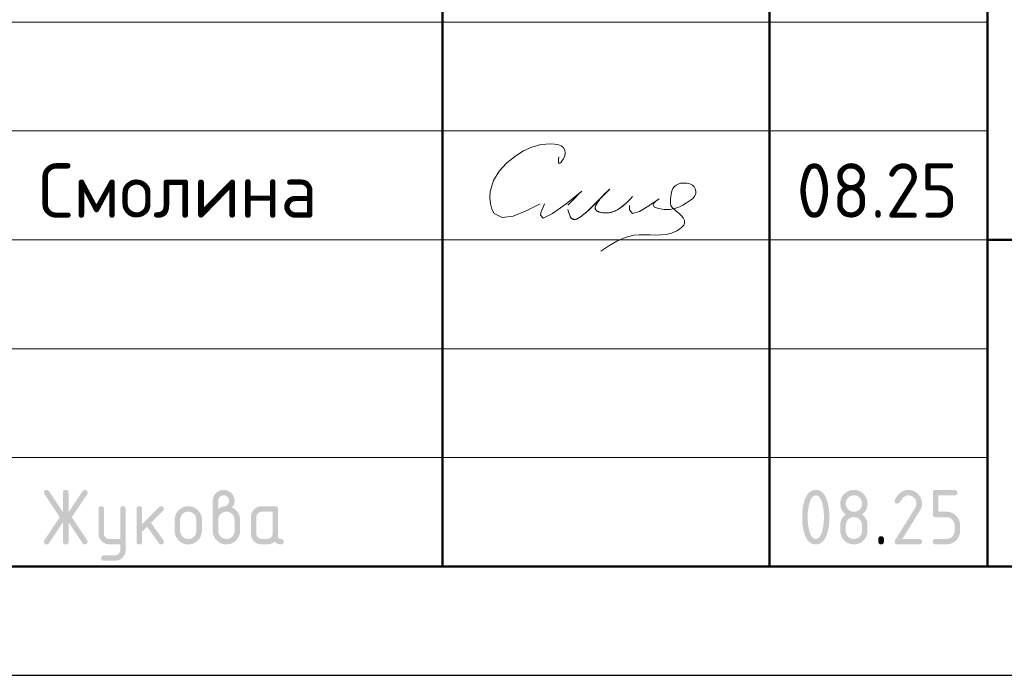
# Model space of a CAD drawing. Header units: millimetres. Extents: x 0 to 21000, y 0 to 14850.
# Tile 3 of 7: x 12530 to 14789, y 0 to 1505. Entities that reach past the tile are written whole.
import ezdxf

# ---------------------------------------------------------------- set-up
doc = ezdxf.new("R2010")
doc.units = ezdxf.units.MM
doc.layers.add('Standard', color=7, linetype='Continuous', lineweight=25)
doc.styles.add('ISOCPEUR', font='txt')

msp = doc.modelspace()

# ---------------------------------------------------------------- hatches: boundary and pattern name
at = {"layer": 'Standard', "linetype": 'Continuous', "lineweight": 25, "transparency": 33554687}
for points in [[(12629.3, 351.8), (12597, 303.4), (12596.5, 302.7), (12596, 302.2), (12595.4, 301.7), (12594.8, 301.3), (12594.1, 301), (12593.3, 300.8), (12592.6, 300.6), (12591.7, 300.6), (12590.9, 300.6), (12590.2, 300.7), (12589.6, 300.8), (12589, 301.1), (12588.4, 301.3), (12587.9, 301.6), (12587.5, 301.9), (12587.1, 302.3), (12586.7, 302.7), (12586.4, 303.2), (12586.1, 303.7), (12585.9, 304.3), (12585.7, 304.9), (12585.6, 305.6), (12585.5, 306.4), (12585.5, 307.2), (12585.5, 308), (12585.8, 308.8), (12586.1, 309.6), (12586.6, 310.4), (12621.7, 363.1), (12586.6, 415.8), (12586.1, 416.6), (12585.8, 417.4), (12585.5, 418.3), (12585.5, 419.1), (12585.5, 419.9), (12585.6, 420.6), (12585.7, 421.4), (12585.9, 422), (12586.1, 422.6), (12586.4, 423.1), (12586.7, 423.6), (12587.1, 424), (12587.5, 424.4), (12588, 424.7), (12588.5, 425), (12589, 425.2), (12589.6, 425.4), (12590.3, 425.5), (12591, 425.6), (12591.8, 425.6), (12592.6, 425.6), (12593.3, 425.5), (12594.1, 425.3), (12594.7, 424.9), (12595.4, 424.6), (12596, 424), (12596.5, 423.5), (12597, 422.8), (12629.3, 374.5), (12629.3, 419.4), (12629.3, 420.2), (12629.4, 420.9), (12629.5, 421.5), (12629.7, 422.1), (12629.9, 422.7), (12630.2, 423.2), (12630.4, 423.7), (12630.8, 424.1), (12631.2, 424.5), (12631.7, 424.8), (12632.2, 425.1), (12632.8, 425.3), (12633.4, 425.4), (12634.1, 425.5), (12634.7, 425.6), (12635.5, 425.6), (12636.3, 425.6), (12637, 425.5), (12637.7, 425.4), (12638.3, 425.3), (12638.9, 425.1), (12639.3, 424.8), (12639.8, 424.5), (12640.2, 424.1), (12640.6, 423.7), (12640.9, 423.2), (12641.2, 422.7), (12641.4, 422.1), (12641.6, 421.5), (12641.7, 420.9), (12641.8, 420.2), (12641.8, 419.4), (12641.8, 374.5), (12674.1, 422.8), (12674.5, 423.5), (12675.1, 424), (12675.7, 424.6), (12676.3, 424.9), (12677, 425.3), (12677.8, 425.5), (12678.5, 425.6), (12679.4, 425.6), (12680, 425.6), (12680.6, 425.5), (12681.2, 425.4), (12681.7, 425.2), (12682.3, 424.9), (12682.8, 424.6), (12683.3, 424.2), (12683.7, 423.7), (12684.2, 423.3), (12684.5, 422.8), (12684.9, 422.3), (12685.1, 421.7), (12685.3, 421.1), (12685.4, 420.5), (12685.5, 419.9), (12685.5, 419.3), (12685.5, 418.4), (12685.3, 417.5), (12685, 416.6), (12684.5, 415.8), (12649.4, 363.1), (12684.5, 310.4), (12685, 309.6), (12685.3, 308.7), (12685.5, 307.9), (12685.5, 307), (12685.5, 306.3), (12685.4, 305.7), (12685.3, 305.2), (12685.1, 304.6), (12684.9, 304), (12684.5, 303.5), (12684.2, 303), (12683.8, 302.5), (12683.3, 302.1), (12682.8, 301.7), (12682.4, 301.4), (12681.8, 301.1), (12681.3, 300.9), (12680.7, 300.8), (12680.1, 300.6), (12679.5, 300.6), (12678.6, 300.6), (12677.8, 300.8), (12677, 301), (12676.3, 301.3), (12675.6, 301.7), (12675.1, 302.2), (12674.5, 302.7), (12674.1, 303.4), (12641.8, 351.8), (12641.8, 306.9), (12641.8, 306.1), (12641.7, 305.4), (12641.6, 304.7), (12641.4, 304.2), (12641.2, 303.6), (12640.9, 303.1), (12640.6, 302.6), (12640.2, 302.2), (12639.8, 301.8), (12639.3, 301.5), (12638.9, 301.2), (12638.3, 301), (12637.7, 300.8), (12637, 300.7), (12636.3, 300.6), (12635.5, 300.6), (12634.7, 300.6), (12634.1, 300.7), (12633.4, 300.8), (12632.8, 301), (12632.2, 301.2), (12631.7, 301.5), (12631.2, 301.8), (12630.8, 302.2), (12630.4, 302.6), (12630.2, 303.1), (12629.9, 303.6), (12629.7, 304.2), (12629.5, 304.7), (12629.4, 305.4), (12629.3, 306.1), (12629.3, 306.9)], [(14568.6, 425.6), (14570.2, 425.6), (14571.8, 425.5), (14573.3, 425.4), (14574.8, 425.1), (14576.3, 424.8), (14577.8, 424.4), (14579.2, 423.9), (14580.6, 423.4), (14582, 422.8), (14583.3, 422.1), (14584.6, 421.4), (14585.9, 420.5), (14587.1, 419.6), (14588.3, 418.6), (14589.5, 417.6), (14590.7, 416.5), (14591.8, 415.4), (14592.8, 414.2), (14593.8, 413), (14594.7, 411.7), (14595.5, 410.4), (14596.3, 409.1), (14597, 407.8), (14597.5, 406.4), (14598.1, 405), (14598.5, 403.6), (14599, 402.1), (14599.2, 400.6), (14599.5, 399.1), (14599.7, 397.6), (14599.8, 396), (14599.8, 394.4), (14599.8, 392.2), (14599.5, 389.9), (14599.1, 387.7), (14598.4, 385.5), (14597.7, 383.2), (14596.6, 380.9), (14595.6, 378.7), (14594.1, 376.4), (14554.8, 313.2), (14593.6, 313.2), (14594.4, 313.2), (14595, 313.1), (14595.7, 313), (14596.3, 312.8), (14596.9, 312.6), (14597.4, 312.3), (14597.9, 312), (14598.3, 311.6), (14598.7, 311.2), (14598.9, 310.7), (14599.2, 310.2), (14599.4, 309.6), (14599.6, 309.1), (14599.7, 308.4), (14599.8, 307.7), (14599.8, 306.9), (14599.8, 306.1), (14599.7, 305.4), (14599.6, 304.8), (14599.4, 304.2), (14599.2, 303.6), (14598.9, 303.1), (14598.7, 302.6), (14598.3, 302.2), (14597.9, 301.8), (14597.4, 301.5), (14596.9, 301.2), (14596.3, 301), (14595.7, 300.8), (14595, 300.7), (14594.4, 300.6), (14593.6, 300.6), (14543.6, 300.6), (14542.8, 300.6), (14542.1, 300.7), (14541.4, 300.8), (14540.9, 301), (14540.3, 301.2), (14539.8, 301.5), (14539.3, 301.8), (14538.9, 302.2), (14538.5, 302.6), (14538.2, 303.1), (14537.9, 303.6), (14537.7, 304.2), (14537.5, 304.7), (14537.4, 305.4), (14537.3, 306.1), (14537.3, 306.9), (14537.3, 307.8), (14537.6, 308.7), (14537.9, 309.6), (14538.4, 310.5), (14584.2, 384.1), (14585, 385.3), (14585.6, 386.6), (14586.2, 387.9), (14586.5, 389.1), (14586.9, 390.4), (14587.1, 391.7), (14587.3, 393), (14587.3, 394.4), (14587.3, 396.3), (14587, 398.1), (14586.6, 399.9), (14585.9, 401.6), (14585.3, 403.2), (14584.2, 404.7), (14583.2, 406.3), (14581.8, 407.6), (14580.5, 409), (14578.9, 410), (14577.4, 411.1), (14575.8, 411.7), (14574.1, 412.4), (14572.3, 412.8), (14570.5, 413.1), (14568.6, 413.1), (14567.3, 413.1), (14566, 412.9), (14564.7, 412.6), (14563.4, 412.1), (14562.1, 411.6), (14560.9, 410.9), (14559.6, 410.2), (14558.4, 409.2), (14557.2, 408.2), (14556, 407), (14554.8, 405.8), (14553.6, 404.3), (14552.4, 402.8), (14551.3, 401.1), (14550.1, 399.4), (14549, 397.4), (14548.6, 396.6), (14548, 396.1), (14547.5, 395.5), (14546.8, 395.1), (14546.1, 394.8), (14545.3, 394.6), (14544.5, 394.4), (14543.6, 394.4), (14542.8, 394.4), (14542.1, 394.5), (14541.4, 394.6), (14540.9, 394.8), (14540.3, 395), (14539.8, 395.3), (14539.3, 395.5), (14538.9, 395.9), (14538.5, 396.3), (14538.2, 396.8), (14537.9, 397.3), (14537.7, 397.9), (14537.5, 398.5), (14537.4, 399.2), (14537.3, 399.8), (14537.3, 400.6), (14537.3, 401.3), (14537.5, 402), (14537.6, 402.6), (14537.9, 403.2), (14539.4, 406), (14540.9, 408.4), (14542.5, 410.9), (14544.2, 413), (14545.9, 415.1), (14547.7, 416.9), (14549.5, 418.6), (14551.4, 420), (14553.3, 421.4), (14555.3, 422.5), (14557.4, 423.5), (14559.5, 424.2), (14561.7, 424.9), (14563.9, 425.3), (14566.2, 425.6)], [(14624.8, 369.4), (14624.8, 419.4), (14624.8, 420.2), (14624.9, 420.9), (14625, 421.5), (14625.2, 422.1), (14625.4, 422.7), (14625.7, 423.2), (14626, 423.7), (14626.4, 424.1), (14626.7, 424.5), (14627.2, 424.8), (14627.7, 425.1), (14628.3, 425.3), (14628.9, 425.4), (14629.6, 425.5), (14630.3, 425.6), (14631, 425.6), (14674.7, 425.6), (14675.4, 425.6), (14676.1, 425.5), (14676.8, 425.4), (14677.4, 425.3), (14678, 425.1), (14678.5, 424.8), (14679, 424.5), (14679.3, 424.1), (14679.7, 423.7), (14680, 423.2), (14680.3, 422.7), (14680.5, 422.1), (14680.7, 421.5), (14680.8, 420.8), (14680.9, 420.2), (14680.9, 419.4), (14680.9, 418.6), (14680.8, 417.9), (14680.7, 417.2), (14680.5, 416.6), (14680.3, 416.1), (14680, 415.6), (14679.7, 415.1), (14679.3, 414.7), (14679, 414.3), (14678.5, 414), (14678, 413.7), (14677.4, 413.5), (14676.8, 413.3), (14676.1, 413.2), (14675.4, 413.1), (14674.7, 413.1), (14637.3, 413.1), (14637.3, 375.7), (14656, 375.7), (14657.6, 375.7), (14659.2, 375.5), (14660.8, 375.4), (14662.2, 375.1), (14663.7, 374.8), (14665.2, 374.4), (14666.6, 373.9), (14668, 373.4), (14669.4, 372.8), (14670.7, 372.1), (14672, 371.4), (14673.3, 370.5), (14674.5, 369.6), (14675.7, 368.6), (14676.9, 367.6), (14678.1, 366.5), (14679.2, 365.3), (14680.2, 364.1), (14681.2, 362.9), (14682.1, 361.7), (14682.9, 360.4), (14683.6, 359.1), (14684.3, 357.7), (14684.9, 356.4), (14685.5, 355), (14685.9, 353.5), (14686.3, 352.1), (14686.6, 350.6), (14686.9, 349.1), (14687, 347.6), (14687.2, 346), (14687.2, 344.4), (14687.2, 331.9), (14687.2, 330.3), (14687, 328.7), (14686.9, 327.2), (14686.6, 325.7), (14686.3, 324.1), (14685.9, 322.7), (14685.5, 321.3), (14684.9, 319.9), (14684.3, 318.5), (14683.6, 317.2), (14682.9, 315.9), (14682, 314.6), (14681.2, 313.3), (14680.2, 312.1), (14679.2, 310.9), (14678, 309.8), (14676.9, 308.6), (14675.7, 307.6), (14674.5, 306.6), (14673.2, 305.8), (14671.9, 304.9), (14670.6, 304.2), (14669.3, 303.5), (14667.9, 302.9), (14666.5, 302.4), (14665.1, 301.9), (14663.7, 301.5), (14662.2, 301.2), (14660.7, 300.9), (14659.1, 300.8), (14657.6, 300.6), (14656, 300.6), (14631, 300.6), (14630.3, 300.6), (14629.6, 300.7), (14628.9, 300.8), (14628.3, 301), (14627.7, 301.2), (14627.2, 301.5), (14626.7, 301.8), (14626.4, 302.2), (14626, 302.6), (14625.7, 303.1), (14625.4, 303.6), (14625.2, 304.2), (14625, 304.8), (14624.9, 305.4), (14624.8, 306.1), (14624.8, 306.9), (14624.8, 307.7), (14624.9, 308.4), (14625, 309.1), (14625.2, 309.6), (14625.4, 310.2), (14625.7, 310.7), (14626, 311.2), (14626.4, 311.6), (14626.7, 312), (14627.2, 312.3), (14627.7, 312.6), (14628.3, 312.8), (14628.9, 313), (14629.6, 313.1), (14630.3, 313.2), (14631, 313.2), (14656, 313.2), (14657.9, 313.2), (14659.7, 313.5), (14661.5, 313.8), (14663.2, 314.5), (14664.9, 315.2), (14666.4, 316.2), (14667.9, 317.2), (14669.2, 318.6), (14670.6, 320), (14671.6, 321.5), (14672.6, 323), (14673.3, 324.7), (14674, 326.3), (14674.3, 328.1), (14674.7, 329.9), (14674.7, 331.9), (14674.7, 344.4), (14674.7, 346.3), (14674.3, 348.1), (14674, 349.9), (14673.3, 351.6), (14672.6, 353.3), (14671.6, 354.8), (14670.6, 356.3), (14669.2, 357.7), (14667.8, 359), (14666.3, 360.1), (14664.8, 361.1), (14663.1, 361.8), (14661.5, 362.5), (14659.7, 362.8), (14657.9, 363.1), (14656, 363.1), (14631, 363.1), (14630.3, 363.1), (14629.6, 363.2), (14628.9, 363.3), (14628.3, 363.5), (14627.7, 363.7), (14627.2, 364), (14626.7, 364.3), (14626.4, 364.7), (14626, 365.1), (14625.7, 365.6), (14625.4, 366.1), (14625.2, 366.7), (14625, 367.2), (14624.9, 367.9), (14624.8, 368.6)], [(12760.4, 288), (12760.4, 300.6), (12735.5, 300.6), (12734.2, 300.6), (12732.9, 300.8), (12731.7, 300.9), (12730.4, 301.1), (12729.2, 301.3), (12728.1, 301.7), (12726.9, 302), (12725.8, 302.5), (12724.7, 302.9), (12723.7, 303.5), (12722.6, 304.1), (12721.6, 304.7), (12720.6, 305.4), (12719.6, 306.2), (12718.7, 307), (12717.8, 307.9), (12716.9, 308.8), (12716.1, 309.8), (12715.3, 310.8), (12714.6, 311.8), (12713.9, 312.8), (12713.4, 313.8), (12712.8, 314.9), (12712.4, 316), (12711.9, 317.1), (12711.6, 318.3), (12711.2, 319.4), (12711, 320.6), (12710.8, 321.8), (12710.7, 323.1), (12710.6, 324.3), (12710.6, 325.6), (12710.6, 381.8), (12710.6, 382.6), (12710.7, 383.3), (12710.7, 384), (12710.9, 384.6), (12711.1, 385.1), (12711.4, 385.6), (12711.7, 386.1), (12712.1, 386.5), (12712.5, 386.9), (12713, 387.2), (12713.5, 387.5), (12714.1, 387.7), (12714.7, 387.9), (12715.3, 388), (12716, 388.1), (12716.8, 388.1), (12717.6, 388.1), (12718.3, 388), (12719, 387.9), (12719.6, 387.7), (12720.1, 387.5), (12720.6, 387.2), (12721.1, 386.9), (12721.5, 386.5), (12721.9, 386.1), (12722.2, 385.6), (12722.5, 385.2), (12722.7, 384.6), (12722.9, 384), (12723, 383.3), (12723.1, 382.6), (12723.1, 381.8), (12723.1, 325.7), (12723.1, 324.4), (12723.3, 323.2), (12723.5, 322), (12724, 320.9), (12724.5, 319.8), (12725.1, 318.8), (12725.8, 317.8), (12726.8, 316.9), (12727.7, 315.9), (12728.7, 315.2), (12729.7, 314.5), (12730.8, 314.1), (12731.9, 313.6), (12733.1, 313.4), (12734.2, 313.2), (12735.5, 313.2), (12760.4, 313.2), (12760.4, 381.8), (12760.4, 382.6), (12760.5, 383.3), (12760.6, 384), (12760.8, 384.6), (12761, 385.2), (12761.3, 385.6), (12761.6, 386.1), (12762, 386.5), (12762.4, 386.9), (12762.9, 387.2), (12763.4, 387.5), (12763.9, 387.7), (12764.5, 387.9), (12765.2, 388), (12765.9, 388.1), (12766.7, 388.1), (12767.5, 388.1), (12768.1, 388), (12768.8, 387.9), (12769.4, 387.7), (12770, 387.5), (12770.5, 387.2), (12771, 386.9), (12771.4, 386.5), (12771.8, 386.1), (12772.1, 385.6), (12772.4, 385.1), (12772.5, 384.6), (12772.7, 384), (12772.8, 383.3), (12772.9, 382.6), (12772.9, 381.8), (12772.9, 288.2), (12772.9, 286.9), (12772.8, 285.6), (12772.7, 284.4), (12772.5, 283.2), (12772.3, 282), (12771.9, 280.8), (12771.6, 279.6), (12771.2, 278.5), (12770.7, 277.4), (12770.2, 276.4), (12769.6, 275.3), (12768.9, 274.3), (12768.3, 273.3), (12767.5, 272.3), (12766.7, 271.4), (12765.8, 270.5), (12764.9, 269.6), (12764, 268.8), (12763, 268), (12762, 267.3), (12761, 266.6), (12760, 266), (12759, 265.5), (12757.9, 265), (12756.8, 264.6), (12755.6, 264.2), (12754.5, 263.9), (12753.3, 263.6), (12752.1, 263.4), (12750.8, 263.3), (12749.6, 263.2), (12748.3, 263.2), (12723.1, 263.2), (12722.3, 263.2), (12721.6, 263.3), (12720.9, 263.4), (12720.3, 263.6), (12719.8, 263.8), (12719.3, 264.1), (12718.8, 264.4), (12718.4, 264.8), (12718, 265.1), (12717.7, 265.6), (12717.4, 266.1), (12717.2, 266.7), (12717, 267.3), (12716.9, 268), (12716.8, 268.7), (12716.8, 269.5), (12716.8, 270.1), (12716.9, 270.7), (12717.1, 271.2), (12717.3, 271.8), (12717.5, 272.3), (12717.9, 272.8), (12718.2, 273.3), (12718.7, 273.8), (12719.2, 274.3), (12719.7, 274.6), (12720.2, 275), (12720.8, 275.2), (12721.3, 275.5), (12721.9, 275.6), (12722.5, 275.7), (12723.1, 275.7), (12748, 275.7), (12749.3, 275.7), (12750.5, 275.9), (12751.7, 276.1), (12752.8, 276.6), (12753.9, 277), (12754.9, 277.7), (12755.9, 278.3), (12756.8, 279.2), (12757.7, 280.1), (12758.4, 281.1), (12759.1, 282), (12759.5, 283.2), (12760, 284.2), (12760.2, 285.5), (12760.4, 286.7)], [(12810.5, 347), (12849.8, 386.3), (12850.2, 386.7), (12850.7, 387.1), (12851.2, 387.4), (12851.8, 387.6), (12852.4, 387.9), (12853, 388), (12853.6, 388.1), (12854.2, 388.1), (12855, 388.1), (12855.7, 388), (12856.4, 387.9), (12857, 387.7), (12857.6, 387.5), (12858.1, 387.2), (12858.5, 386.9), (12858.9, 386.5), (12859.3, 386.1), (12859.6, 385.6), (12859.9, 385.1), (12860.1, 384.6), (12860.3, 384), (12860.4, 383.3), (12860.5, 382.6), (12860.5, 381.8), (12860.5, 381.2), (12860.4, 380.6), (12860.3, 380.1), (12860, 379.5), (12859.8, 379), (12859.4, 378.5), (12859.1, 378), (12858.6, 377.5), (12831.1, 350), (12859.3, 310.5), (12859.9, 309.6), (12860.2, 308.7), (12860.5, 307.8), (12860.5, 306.8), (12860.5, 306), (12860.4, 305.4), (12860.3, 304.7), (12860.1, 304.1), (12859.9, 303.5), (12859.6, 303), (12859.3, 302.6), (12858.9, 302.2), (12858.5, 301.8), (12858.1, 301.5), (12857.6, 301.2), (12857, 301), (12856.4, 300.8), (12855.7, 300.7), (12855, 300.6), (12854.2, 300.6), (12853.4, 300.6), (12852.7, 300.8), (12851.9, 301), (12851.3, 301.3), (12850.6, 301.6), (12850.1, 302.1), (12849.5, 302.6), (12849, 303.3), (12822.2, 341.1), (12810.5, 329.4), (12810.5, 306.9), (12810.5, 306.1), (12810.4, 305.4), (12810.3, 304.7), (12810.1, 304.2), (12809.9, 303.6), (12809.6, 303.1), (12809.3, 302.6), (12808.9, 302.2), (12808.6, 301.8), (12808.1, 301.5), (12807.6, 301.2), (12807, 301), (12806.4, 300.8), (12805.7, 300.7), (12805, 300.6), (12804.2, 300.6), (12803.5, 300.6), (12802.8, 300.7), (12802.1, 300.8), (12801.5, 301), (12800.9, 301.2), (12800.4, 301.5), (12799.9, 301.8), (12799.5, 302.2), (12799.2, 302.6), (12798.9, 303.1), (12798.6, 303.6), (12798.4, 304.2), (12798.2, 304.7), (12798.1, 305.4), (12798, 306.1), (12798, 306.9), (12798, 381.8), (12798, 382.6), (12798.1, 383.3), (12798.2, 384), (12798.4, 384.6), (12798.6, 385.1), (12798.9, 385.6), (12799.2, 386.1), (12799.5, 386.5), (12799.9, 386.9), (12800.4, 387.2), (12800.9, 387.5), (12801.5, 387.7), (12802.1, 387.9), (12802.8, 388), (12803.5, 388.1), (12804.2, 388.1), (12805, 388.1), (12805.7, 388), (12806.4, 387.9), (12807, 387.7), (12807.6, 387.5), (12808.1, 387.2), (12808.6, 386.9), (12808.9, 386.5), (12809.3, 386.1), (12809.6, 385.6), (12809.9, 385.1), (12810.1, 384.6), (12810.3, 384), (12810.4, 383.3), (12810.5, 382.6), (12810.5, 381.8)], [(14499.9, 313.2), (14499.9, 313.9), (14500, 314.6), (14500.1, 315.3), (14500.3, 315.9), (14500.5, 316.5), (14500.8, 317), (14501.1, 317.5), (14501.5, 317.9), (14501.9, 318.3), (14502.4, 318.5), (14502.8, 318.8), (14503.4, 319), (14504, 319.2), (14504.7, 319.3), (14505.4, 319.4), (14506.2, 319.4), (14507, 319.4), (14507.6, 319.3), (14508.3, 319.2), (14508.9, 319), (14509.5, 318.8), (14510, 318.5), (14510.5, 318.3), (14510.9, 317.9), (14511.3, 317.5), (14511.6, 317), (14511.8, 316.5), (14512, 315.9), (14512.2, 315.3), (14512.3, 314.6), (14512.4, 313.9), (14512.4, 313.2), (14512.4, 306.9), (14512.4, 306.1), (14512.3, 305.4), (14512.2, 304.8), (14512, 304.2), (14511.8, 303.6), (14511.6, 303.1), (14511.3, 302.6), (14510.9, 302.2), (14510.5, 301.8), (14510, 301.5), (14509.5, 301.2), (14508.9, 301), (14508.3, 300.8), (14507.6, 300.7), (14507, 300.6), (14506.2, 300.6), (14505.4, 300.6), (14504.7, 300.7), (14504, 300.8), (14503.4, 301), (14502.8, 301.2), (14502.4, 301.5), (14501.9, 301.8), (14501.5, 302.2), (14501.1, 302.6), (14500.8, 303.1), (14500.5, 303.6), (14500.3, 304.2), (14500.1, 304.8), (14500, 305.4), (14499.9, 306.1), (14499.9, 306.9)]]:
    msp.add_hatch(color=7, dxfattribs=at).paths.add_polyline_path(points, flags=16)
h = msp.add_hatch(color=7, dxfattribs=at)
h.paths.add_polyline_path([(12985.4, 381.9), (12987.4, 383.4), (12989.3, 384.6), (12991.2, 385.8), (12993, 386.6), (12994.8, 387.3), (12996.6, 387.7), (12998.3, 388.1), (12999.9, 388.1), (13000.9, 388.1), (13001.9, 388.4), (13002.8, 388.7), (13003.7, 389.2), (13004.6, 389.7), (13005.5, 390.6), (13006.3, 391.4), (13007.1, 392.5), (13007.9, 393.5), (13008.6, 394.5), (13009.2, 395.5), (13009.6, 396.5), (13010, 397.6), (13010.2, 398.6), (13010.4, 399.6), (13010.4, 400.6), (13010.4, 401.9), (13010.1, 403.2), (13009.9, 404.4), (13009.5, 405.5), (13009, 406.6), (13008.3, 407.6), (13007.7, 408.6), (13006.8, 409.5), (13005.9, 410.4), (13004.9, 411.1), (13003.9, 411.8), (13002.7, 412.2), (13001.6, 412.7), (13000.4, 412.9), (12999.2, 413.1), (12997.9, 413.1), (12996.6, 413.1), (12995.4, 412.9), (12994.2, 412.7), (12993, 412.2), (12991.9, 411.7), (12990.9, 411.1), (12989.9, 410.4), (12989, 409.5), (12988.1, 408.6), (12987.4, 407.5), (12986.7, 406.5), (12986.3, 405.4), (12985.8, 404.3), (12985.6, 403.1), (12985.4, 401.9), (12985.4, 400.6)])
h.paths.add_polyline_path([(13016.5, 385.6), (13018.7, 384.7), (13020.6, 383.5), (13022.5, 382.4), (13024.2, 380.9), (13025.9, 379.5), (13027.4, 377.8), (13028.9, 376.1), (13030.2, 374.1), (13031.4, 372.2), (13032.4, 370.1), (13033.3, 368), (13034, 365.9), (13034.6, 363.7), (13034.9, 361.5), (13035.2, 359.2), (13035.2, 356.9), (13035.2, 331.9), (13035.2, 330.3), (13035.1, 328.7), (13034.9, 327.1), (13034.7, 325.6), (13034.4, 324.1), (13033.9, 322.7), (13033.5, 321.2), (13032.9, 319.8), (13032.4, 318.4), (13031.7, 317.1), (13031, 315.8), (13030.1, 314.5), (13029.2, 313.3), (13028.2, 312.1), (13027.2, 310.9), (13026.1, 309.7), (13025, 308.6), (13023.8, 307.6), (13022.6, 306.6), (13021.3, 305.8), (13020, 304.9), (13018.7, 304.2), (13017.4, 303.5), (13016, 302.9), (13014.6, 302.3), (13013.2, 301.9), (13011.8, 301.5), (13010.3, 301.2), (13008.8, 300.9), (13007.2, 300.8), (13005.7, 300.6), (13004, 300.6), (13002.4, 300.6), (13000.8, 300.8), (12999.3, 300.9), (12997.8, 301.2), (12996.3, 301.5), (12994.8, 301.9), (12993.4, 302.4), (12992, 302.9), (12990.6, 303.5), (12989.3, 304.2), (12988, 304.9), (12986.7, 305.8), (12985.4, 306.6), (12984.2, 307.6), (12983.1, 308.6), (12981.9, 309.8), (12980.8, 310.9), (12979.8, 312.1), (12978.8, 313.3), (12977.9, 314.6), (12977.1, 315.9), (12976.4, 317.2), (12975.7, 318.5), (12975.1, 319.9), (12974.5, 321.3), (12974.1, 322.7), (12973.7, 324.1), (12973.4, 325.6), (12973.1, 327.1), (12973, 328.7), (12972.8, 330.3), (12972.8, 331.9), (12972.8, 400.6), (12972.8, 402), (12973, 403.2), (12973.1, 404.5), (12973.3, 405.7), (12973.5, 406.9), (12973.9, 408.1), (12974.2, 409.2), (12974.7, 410.3), (12975.1, 411.4), (12975.7, 412.5), (12976.3, 413.6), (12976.9, 414.6), (12977.6, 415.6), (12978.4, 416.5), (12979.2, 417.5), (12980.1, 418.4), (12981, 419.3), (12982, 420.1), (12982.9, 420.9), (12983.9, 421.6), (12985, 422.3), (12986, 422.8), (12987.1, 423.4), (12988.2, 423.8), (12989.3, 424.3), (12990.4, 424.6), (12991.6, 425), (12992.8, 425.2), (12994, 425.4), (12995.2, 425.5), (12996.5, 425.6), (12997.8, 425.6), (12999.1, 425.6), (13000.3, 425.5), (13001.6, 425.4), (13002.8, 425.2), (13004, 425), (13005.2, 424.6), (13006.3, 424.3), (13007.4, 423.8), (13008.6, 423.4), (13009.6, 422.8), (13010.7, 422.2), (13011.7, 421.5), (13012.7, 420.9), (13013.6, 420.1), (13014.6, 419.3), (13015.5, 418.4), (13016.4, 417.4), (13017.2, 416.5), (13018, 415.5), (13018.6, 414.5), (13019.3, 413.5), (13019.9, 412.4), (13020.4, 411.4), (13020.9, 410.3), (13021.3, 409.2), (13021.7, 408), (13022, 406.9), (13022.3, 405.7), (13022.5, 404.5), (13022.6, 403.2), (13022.7, 401.9), (13022.7, 400.6), (13022.7, 398.3), (13022.3, 396.1), (13021.9, 394), (13021.2, 392.1), (13020.4, 390.3), (13019.2, 388.6), (13018.1, 387)], flags=16)
h.paths.add_polyline_path([(13022.7, 331.9), (13022.7, 356.9), (13022.7, 358.8), (13022.4, 360.6), (13022, 362.4), (13021.3, 364.1), (13020.7, 365.8), (13019.7, 367.3), (13018.6, 368.8), (13017.3, 370.2), (13015.9, 371.5), (13014.4, 372.6), (13012.9, 373.6), (13011.3, 374.3), (13009.6, 375), (13007.8, 375.3), (13006, 375.6), (13004, 375.6), (13002.1, 375.6), (13000.3, 375.3), (12998.5, 375), (12996.8, 374.3), (12995.2, 373.6), (12993.6, 372.6), (12992.1, 371.5), (12990.8, 370.2), (12989.4, 368.8), (12988.4, 367.3), (12987.4, 365.8), (12986.7, 364.1), (12986, 362.4), (12985.7, 360.6), (12985.4, 358.8), (12985.4, 356.9), (12985.4, 331.9), (12985.4, 329.9), (12985.7, 328.1), (12986, 326.3), (12986.7, 324.7), (12987.4, 323), (12988.4, 321.5), (12989.4, 320), (12990.8, 318.6), (12992.1, 317.2), (12993.6, 316.2), (12995.2, 315.2), (12996.8, 314.5), (12998.5, 313.8), (13000.3, 313.5), (13002.1, 313.2), (13004, 313.2), (13006, 313.2), (13007.8, 313.5), (13009.6, 313.9), (13011.3, 314.5), (13012.9, 315.2), (13014.4, 316.3), (13015.9, 317.3), (13017.3, 318.7), (13018.6, 320), (13019.7, 321.5), (13020.7, 323.1), (13021.3, 324.7), (13022, 326.4), (13022.4, 328.2), (13022.7, 330)])
h = msp.add_hatch(color=7, dxfattribs=at)
h.paths.add_polyline_path([(14374.9, 363.1), (14374.9, 367), (14374.7, 370.8), (14374.5, 374.6), (14374.1, 378.2), (14373.7, 381.9), (14373.1, 385.4), (14372.4, 389), (14371.6, 392.4), (14371, 395), (14370.3, 397.3), (14369.6, 399.5), (14368.8, 401.5), (14368, 403.4), (14367.1, 405), (14366.2, 406.6), (14365.3, 407.9), (14364.3, 409.2), (14363.3, 410.2), (14362.2, 411.2), (14361.1, 411.8), (14360, 412.5), (14358.8, 412.8), (14357.5, 413.1), (14356.2, 413.1), (14355, 413.1), (14353.8, 412.8), (14352.6, 412.5), (14351.4, 411.8), (14350.3, 411.2), (14349.3, 410.2), (14348.2, 409.2), (14347.3, 407.9), (14346.3, 406.6), (14345.5, 405), (14344.6, 403.4), (14343.8, 401.4), (14343, 399.5), (14342.3, 397.2), (14341.6, 394.9), (14341, 392.3), (14340.1, 388.8), (14339.5, 385.2), (14338.8, 381.6), (14338.4, 378), (14338, 374.4), (14337.8, 370.6), (14337.6, 366.9), (14337.6, 363.1), (14337.6, 359.3), (14337.8, 355.5), (14338, 351.8), (14338.4, 348.1), (14338.8, 344.5), (14339.4, 340.9), (14340, 337.3), (14340.9, 333.9), (14341.5, 331.3), (14342.2, 329), (14342.9, 326.8), (14343.7, 324.8), (14344.5, 322.9), (14345.4, 321.3), (14346.3, 319.6), (14347.2, 318.4), (14348.2, 317.1), (14349.2, 316.1), (14350.3, 315.1), (14351.4, 314.5), (14352.5, 313.8), (14353.7, 313.5), (14354.9, 313.2), (14356.2, 313.2), (14357.5, 313.2), (14358.8, 313.5), (14360, 313.8), (14361.1, 314.5), (14362.2, 315.1), (14363.3, 316.1), (14364.3, 317.1), (14365.3, 318.4), (14366.2, 319.6), (14367.1, 321.3), (14368, 322.9), (14368.8, 324.8), (14369.6, 326.8), (14370.3, 329), (14371, 331.3), (14371.6, 333.9), (14372.4, 337.3), (14373.1, 340.9), (14373.7, 344.5), (14374.1, 348.1), (14374.5, 351.8), (14374.7, 355.5), (14374.9, 359.3)])
h.paths.add_polyline_path([(14387.4, 363.1), (14387.4, 360.3), (14387.4, 357.7), (14387.3, 355), (14387.1, 352.3), (14386.9, 349.7), (14386.7, 347.2), (14386.4, 344.7), (14386.1, 342.3), (14385.7, 339.9), (14385.3, 337.6), (14384.9, 335.3), (14384.4, 333), (14383.8, 330.8), (14383.2, 328.7), (14382.6, 326.5), (14382, 324.5), (14381, 321.5), (14379.8, 318.9), (14378.6, 316.3), (14377.3, 314.1), (14376, 311.8), (14374.6, 310), (14373.1, 308.1), (14371.5, 306.6), (14369.9, 305.1), (14368.1, 304), (14366.4, 302.9), (14364.5, 302.1), (14362.6, 301.4), (14360.5, 301), (14358.5, 300.6), (14356.2, 300.6), (14354, 300.6), (14352, 301), (14349.9, 301.4), (14348, 302.1), (14346.1, 302.9), (14344.3, 304), (14342.6, 305.1), (14341, 306.6), (14339.4, 308.1), (14337.9, 309.9), (14336.5, 311.8), (14335.2, 314), (14333.9, 316.2), (14332.7, 318.8), (14331.5, 321.4), (14330.5, 324.4), (14329.8, 326.4), (14329.2, 328.6), (14328.6, 330.7), (14328.1, 332.9), (14327.6, 335.2), (14327.2, 337.5), (14326.8, 339.8), (14326.4, 342.2), (14326.1, 344.7), (14325.8, 347.2), (14325.6, 349.7), (14325.4, 352.3), (14325.2, 354.9), (14325.1, 357.6), (14325.1, 360.3), (14325.1, 363.1), (14325.1, 365.9), (14325.1, 368.7), (14325.2, 371.4), (14325.4, 374), (14325.6, 376.6), (14325.8, 379.1), (14326.1, 381.6), (14326.4, 384), (14326.8, 386.5), (14327.2, 388.8), (14327.6, 391.1), (14328.1, 393.3), (14328.6, 395.6), (14329.2, 397.7), (14329.8, 399.8), (14330.5, 401.9), (14331.5, 404.8), (14332.7, 407.4), (14333.9, 410), (14335.2, 412.3), (14336.5, 414.5), (14337.9, 416.4), (14339.4, 418.2), (14341, 419.7), (14342.6, 421.2), (14344.3, 422.3), (14346.1, 423.4), (14348, 424.2), (14349.9, 424.9), (14352, 425.3), (14354, 425.6), (14356.2, 425.6), (14358.5, 425.6), (14360.5, 425.3), (14362.6, 424.9), (14364.5, 424.1), (14366.4, 423.4), (14368.1, 422.3), (14369.9, 421.2), (14371.5, 419.7), (14373.1, 418.2), (14374.6, 416.3), (14376, 414.5), (14377.3, 412.2), (14378.6, 410), (14379.8, 407.4), (14381, 404.8), (14382, 401.8), (14382.6, 399.7), (14383.2, 397.6), (14383.8, 395.5), (14384.4, 393.3), (14384.9, 391), (14385.3, 388.7), (14385.7, 386.4), (14386.1, 384), (14386.4, 381.6), (14386.7, 379.1), (14386.9, 376.5), (14387.1, 373.9), (14387.3, 371.3), (14387.4, 368.6), (14387.4, 365.9)], flags=16)
h = msp.add_hatch(color=7, dxfattribs=at)
h.paths.add_polyline_path([(14443.7, 313.2), (14445.6, 313.2), (14447.4, 313.5), (14449.2, 313.8), (14450.9, 314.5), (14452.6, 315.2), (14454.1, 316.2), (14455.6, 317.2), (14456.9, 318.6), (14458.3, 320), (14459.3, 321.5), (14460.3, 323), (14461, 324.7), (14461.7, 326.3), (14462, 328.1), (14462.3, 329.9), (14462.3, 331.9), (14462.3, 344.4), (14462.3, 346.4), (14462, 348.1), (14461.7, 349.9), (14461, 351.6), (14460.3, 353.3), (14459.3, 354.8), (14458.2, 356.3), (14456.9, 357.7), (14455.5, 359), (14454, 360.1), (14452.5, 361.1), (14450.8, 361.8), (14449.2, 362.5), (14447.4, 362.8), (14445.6, 363.2), (14443.7, 363.2), (14441.7, 363.2), (14439.9, 362.8), (14438.1, 362.5), (14436.5, 361.8), (14434.8, 361.1), (14433.3, 360.1), (14431.8, 359.1), (14430.4, 357.7), (14429.1, 356.3), (14428.1, 354.8), (14427, 353.3), (14426.4, 351.7), (14425.7, 350), (14425.3, 348.2), (14425, 346.4), (14425, 344.4), (14425, 331.9), (14425, 329.9), (14425.3, 328.1), (14425.7, 326.3), (14426.4, 324.7), (14427, 323), (14428.1, 321.5), (14429.1, 320), (14430.4, 318.6), (14431.8, 317.2), (14433.3, 316.2), (14434.8, 315.2), (14436.5, 314.5), (14438.1, 313.8), (14439.9, 313.5), (14441.7, 313.2)])
h.paths.add_polyline_path([(14443.7, 300.6), (14442.1, 300.6), (14440.5, 300.8), (14438.9, 300.9), (14437.4, 301.2), (14435.9, 301.5), (14434.5, 301.9), (14433.1, 302.4), (14431.7, 302.9), (14430.3, 303.5), (14429, 304.2), (14427.7, 304.9), (14426.4, 305.8), (14425.1, 306.6), (14423.9, 307.6), (14422.7, 308.6), (14421.6, 309.8), (14420.5, 310.9), (14419.5, 312.1), (14418.5, 313.3), (14417.6, 314.6), (14416.8, 315.9), (14416, 317.2), (14415.3, 318.5), (14414.8, 319.9), (14414.2, 321.3), (14413.8, 322.7), (14413.3, 324.1), (14413.1, 325.6), (14412.8, 327.1), (14412.6, 328.7), (14412.5, 330.3), (14412.5, 331.9), (14412.5, 344.4), (14412.5, 346.3), (14412.7, 348.2), (14412.9, 350), (14413.3, 351.8), (14413.7, 353.5), (14414.2, 355.2), (14414.8, 356.8), (14415.6, 358.4), (14416.4, 360), (14417.4, 361.4), (14418.4, 362.9), (14419.5, 364.3), (14420.7, 365.7), (14422.1, 366.9), (14423.4, 368.2), (14425, 369.4), (14423.4, 370.6), (14422.1, 371.9), (14420.7, 373.1), (14419.5, 374.5), (14418.4, 375.9), (14417.4, 377.3), (14416.4, 378.8), (14415.6, 380.4), (14414.8, 381.9), (14414.2, 383.6), (14413.7, 385.3), (14413.3, 387), (14412.9, 388.8), (14412.7, 390.6), (14412.5, 392.4), (14412.5, 394.4), (14412.5, 396), (14412.6, 397.6), (14412.8, 399.1), (14413.1, 400.6), (14413.3, 402.1), (14413.8, 403.6), (14414.2, 405), (14414.8, 406.4), (14415.3, 407.8), (14416, 409.1), (14416.8, 410.4), (14417.6, 411.7), (14418.5, 413), (14419.5, 414.2), (14420.5, 415.4), (14421.6, 416.5), (14422.7, 417.6), (14423.9, 418.6), (14425.1, 419.6), (14426.4, 420.5), (14427.7, 421.4), (14429, 422.1), (14430.3, 422.8), (14431.7, 423.4), (14433.1, 423.9), (14434.5, 424.4), (14435.9, 424.8), (14437.4, 425.1), (14438.9, 425.4), (14440.5, 425.5), (14442.1, 425.6), (14443.7, 425.6), (14445.3, 425.6), (14446.9, 425.5), (14448.4, 425.4), (14449.9, 425.1), (14451.4, 424.8), (14452.8, 424.4), (14454.3, 423.9), (14455.7, 423.4), (14457, 422.8), (14458.4, 422.1), (14459.7, 421.4), (14460.9, 420.5), (14462.2, 419.6), (14463.4, 418.6), (14464.6, 417.6), (14465.7, 416.5), (14466.9, 415.4), (14467.9, 414.2), (14468.9, 413), (14469.7, 411.7), (14470.6, 410.4), (14471.3, 409.1), (14472, 407.8), (14472.6, 406.4), (14473.2, 405), (14473.6, 403.6), (14474, 402.1), (14474.3, 400.6), (14474.6, 399.1), (14474.7, 397.6), (14474.9, 396), (14474.9, 394.4), (14474.9, 392.4), (14474.7, 390.6), (14474.5, 388.8), (14474.1, 387), (14473.7, 385.3), (14473.1, 383.6), (14472.5, 381.9), (14471.7, 380.4), (14471, 378.8), (14470, 377.3), (14469, 375.9), (14467.8, 374.5), (14466.7, 373.1), (14465.3, 371.9), (14463.9, 370.6), (14462.3, 369.4), (14464.6, 367.7), (14466.4, 365.8), (14468.3, 363.9), (14469.7, 361.8), (14471.1, 359.7), (14472.1, 357.4), (14473.1, 355.1), (14473.7, 352.6), (14473.9, 352), (14474, 351.2), (14474.1, 350.4), (14474.2, 349.5), (14474.3, 348.5), (14474.4, 347.4), (14474.5, 346.2), (14474.6, 344.9), (14474.6, 343.6), (14474.7, 342.2), (14474.8, 340.7), (14474.8, 339.1), (14474.8, 337.5), (14474.8, 335.7), (14474.9, 333.9), (14474.9, 331.9), (14474.9, 330.3), (14474.7, 328.7), (14474.6, 327.1), (14474.3, 325.6), (14474, 324.1), (14473.6, 322.7), (14473.2, 321.3), (14472.6, 319.9), (14472, 318.5), (14471.3, 317.2), (14470.6, 315.9), (14469.7, 314.6), (14468.9, 313.3), (14467.9, 312.1), (14466.9, 310.9), (14465.7, 309.8), (14464.6, 308.6), (14463.4, 307.6), (14462.2, 306.6), (14460.9, 305.8), (14459.7, 304.9), (14458.4, 304.2), (14457, 303.5), (14455.7, 302.9), (14454.3, 302.4), (14452.8, 301.9), (14451.4, 301.5), (14449.9, 301.2), (14448.4, 300.9), (14446.9, 300.8), (14445.3, 300.6)], flags=16)
h.paths.add_polyline_path([(14443.7, 375.6), (14445.6, 375.6), (14447.4, 376), (14449.2, 376.3), (14450.9, 377), (14452.6, 377.7), (14454.1, 378.7), (14455.6, 379.7), (14456.9, 381.1), (14458.3, 382.4), (14459.3, 383.9), (14460.3, 385.4), (14461, 387.1), (14461.7, 388.8), (14462, 390.6), (14462.3, 392.4), (14462.3, 394.4), (14462.3, 396.3), (14462, 398.1), (14461.7, 399.9), (14461, 401.6), (14460.3, 403.2), (14459.3, 404.7), (14458.2, 406.2), (14456.9, 407.6), (14455.5, 409), (14454, 410), (14452.5, 411.1), (14450.8, 411.7), (14449.2, 412.4), (14447.4, 412.8), (14445.6, 413.1), (14443.7, 413.1), (14441.7, 413.1), (14439.9, 412.8), (14438.1, 412.4), (14436.5, 411.7), (14434.8, 411.1), (14433.3, 410), (14431.8, 409), (14430.4, 407.7), (14429.1, 406.3), (14428.1, 404.8), (14427, 403.3), (14426.4, 401.6), (14425.7, 400), (14425.3, 398.1), (14425, 396.3), (14425, 394.4), (14425, 392.4), (14425.3, 390.6), (14425.7, 388.8), (14426.4, 387.1), (14427, 385.4), (14428.1, 383.9), (14429.1, 382.4), (14430.4, 381.1), (14431.8, 379.7), (14433.3, 378.7), (14434.8, 377.7), (14436.5, 377), (14438.1, 376.3), (14439.9, 376), (14441.7, 375.6)])
h = msp.add_hatch(color=7, dxfattribs=at)
h.paths.add_polyline_path([(12885.4, 331.9), (12885.4, 356.8), (12885.4, 358.5), (12885.6, 360), (12885.7, 361.6), (12886, 363.1), (12886.3, 364.6), (12886.7, 366), (12887.1, 367.5), (12887.7, 368.9), (12888.3, 370.2), (12889, 371.6), (12889.7, 372.9), (12890.5, 374.1), (12891.4, 375.4), (12892.4, 376.6), (12893.4, 377.8), (12894.5, 378.9), (12895.7, 380.1), (12896.9, 381.1), (12898.1, 382.1), (12899.3, 382.9), (12900.6, 383.8), (12901.9, 384.5), (12903.2, 385.2), (12904.6, 385.8), (12906, 386.4), (12907.4, 386.8), (12908.9, 387.2), (12910.4, 387.5), (12911.9, 387.8), (12913.4, 387.9), (12915, 388.1), (12916.6, 388.1), (12918.2, 388.1), (12919.8, 387.9), (12921.4, 387.8), (12922.9, 387.5), (12924.4, 387.2), (12925.9, 386.8), (12927.3, 386.4), (12928.7, 385.8), (12930.1, 385.2), (12931.4, 384.5), (12932.7, 383.8), (12934, 383), (12935.3, 382.1), (12936.5, 381.2), (12937.6, 380.2), (12938.8, 379), (12939.9, 377.9), (12940.9, 376.7), (12941.9, 375.5), (12942.7, 374.3), (12943.6, 373), (12944.3, 371.7), (12945, 370.4), (12945.5, 369), (12946.1, 367.6), (12946.5, 366.1), (12947, 364.7), (12947.2, 363.2), (12947.5, 361.7), (12947.7, 360.1), (12947.8, 358.5), (12947.8, 356.8), (12947.8, 331.9), (12947.8, 330.2), (12947.7, 328.7), (12947.5, 327.1), (12947.2, 325.6), (12946.9, 324.1), (12946.5, 322.7), (12946.1, 321.2), (12945.5, 319.9), (12944.9, 318.5), (12944.2, 317.2), (12943.5, 315.8), (12942.7, 314.6), (12941.8, 313.3), (12940.8, 312.1), (12939.8, 310.9), (12938.7, 309.8), (12937.5, 308.6), (12936.3, 307.6), (12935.1, 306.6), (12933.9, 305.8), (12932.6, 304.9), (12931.3, 304.2), (12930, 303.5), (12928.6, 302.9), (12927.2, 302.4), (12925.8, 301.9), (12924.3, 301.5), (12922.8, 301.2), (12921.3, 300.9), (12919.8, 300.8), (12918.2, 300.6), (12916.6, 300.6), (12915, 300.6), (12913.4, 300.8), (12911.9, 300.9), (12910.4, 301.2), (12908.9, 301.5), (12907.4, 301.9), (12906, 302.4), (12904.6, 302.9), (12903.2, 303.5), (12901.9, 304.2), (12900.6, 304.9), (12899.3, 305.8), (12898.1, 306.6), (12896.9, 307.6), (12895.7, 308.6), (12894.5, 309.8), (12893.4, 310.9), (12892.4, 312.1), (12891.4, 313.3), (12890.5, 314.6), (12889.7, 315.8), (12889, 317.2), (12888.3, 318.5), (12887.7, 319.9), (12887.1, 321.2), (12886.7, 322.7), (12886.3, 324.1), (12886, 325.6), (12885.7, 327.1), (12885.6, 328.7), (12885.4, 330.2)], flags=16)
h.paths.add_polyline_path([(12935.3, 331.9), (12935.3, 356.9), (12935.3, 358.8), (12934.9, 360.6), (12934.6, 362.4), (12933.9, 364.1), (12933.2, 365.8), (12932.2, 367.3), (12931.2, 368.8), (12929.8, 370.2), (12928.4, 371.5), (12926.9, 372.6), (12925.4, 373.6), (12923.8, 374.3), (12922.1, 375), (12920.3, 375.3), (12918.5, 375.6), (12916.6, 375.6), (12914.7, 375.6), (12912.9, 375.3), (12911.1, 375), (12909.4, 374.3), (12907.8, 373.6), (12906.3, 372.6), (12904.8, 371.5), (12903.4, 370.2), (12902, 368.8), (12901, 367.3), (12900, 365.8), (12899.3, 364.1), (12898.6, 362.4), (12898.3, 360.6), (12897.9, 358.8), (12897.9, 356.9), (12897.9, 331.9), (12897.9, 329.9), (12898.3, 328.1), (12898.6, 326.3), (12899.3, 324.7), (12900, 323), (12901, 321.5), (12902, 320), (12903.4, 318.6), (12904.7, 317.2), (12906.2, 316.2), (12907.7, 315.2), (12909.4, 314.5), (12911, 313.8), (12912.8, 313.5), (12914.7, 313.2), (12916.6, 313.2), (12918.5, 313.2), (12920.3, 313.5), (12922.1, 313.9), (12923.8, 314.5), (12925.4, 315.2), (12926.9, 316.3), (12928.4, 317.3), (12929.8, 318.7), (12931.2, 320), (12932.2, 321.5), (12933.2, 323.1), (12933.9, 324.7), (12934.6, 326.4), (12934.9, 328.2), (12935.3, 330)])
h = msp.add_hatch(color=7, dxfattribs=at)
h.paths.add_polyline_path([(13110.1, 375.5), (13085.2, 375.5), (13083.9, 375.5), (13082.7, 375.3), (13081.5, 375.1), (13080.4, 374.6), (13079.3, 374.2), (13078.3, 373.5), (13077.3, 372.8), (13076.4, 371.9), (13075.5, 371), (13074.8, 370), (13074.2, 369), (13073.7, 367.9), (13073.3, 366.8), (13073, 365.6), (13072.8, 364.4), (13072.8, 363.1), (13072.8, 325.6), (13072.8, 324.4), (13073, 323.2), (13073.3, 322), (13073.7, 320.9), (13074.2, 319.8), (13074.9, 318.8), (13075.6, 317.8), (13076.5, 316.9), (13077.4, 315.9), (13078.4, 315.2), (13079.4, 314.5), (13080.5, 314.1), (13081.6, 313.6), (13082.8, 313.4), (13084, 313.2), (13085.2, 313.2), (13097.7, 313.2), (13099, 313.2), (13100.2, 313.4), (13101.4, 313.6), (13102.5, 314.1), (13103.6, 314.5), (13104.6, 315.2), (13105.6, 315.9), (13106.5, 316.8), (13107.4, 317.7), (13108.1, 318.7), (13108.8, 319.7), (13109.2, 320.8), (13109.7, 321.9), (13109.9, 323.1), (13110.1, 324.3), (13110.1, 325.6)])
h.paths.add_polyline_path([(13135.2, 306.9), (13135.2, 306.1), (13135.1, 305.4), (13135, 304.7), (13134.8, 304.2), (13134.6, 303.6), (13134.3, 303.1), (13134, 302.6), (13133.6, 302.2), (13133.2, 301.8), (13132.7, 301.5), (13132.2, 301.2), (13131.6, 301), (13131.1, 300.8), (13130.4, 300.7), (13129.7, 300.6), (13128.9, 300.6), (13126.7, 300.6), (13124.7, 301.1), (13122.8, 301.5), (13121, 302.3), (13119.2, 303.1), (13117.6, 304.4), (13116, 305.6), (13114.6, 307.3), (13112.9, 305.6), (13111, 304.4), (13109.1, 303.1), (13106.9, 302.3), (13104.8, 301.5), (13102.5, 301.1), (13100.2, 300.6), (13097.7, 300.6), (13085.2, 300.6), (13083.9, 300.6), (13082.7, 300.8), (13081.4, 300.9), (13080.2, 301.1), (13079, 301.3), (13077.8, 301.7), (13076.7, 302), (13075.6, 302.5), (13074.4, 302.9), (13073.4, 303.5), (13072.3, 304), (13071.3, 304.7), (13070.3, 305.4), (13069.4, 306.2), (13068.4, 307), (13067.5, 307.9), (13066.6, 308.8), (13065.8, 309.7), (13065, 310.7), (13064.3, 311.7), (13063.7, 312.7), (13063.1, 313.8), (13062.5, 314.8), (13062.1, 315.9), (13061.6, 317), (13061.3, 318.2), (13061, 319.4), (13060.7, 320.6), (13060.5, 321.8), (13060.4, 323), (13060.3, 324.3), (13060.3, 325.6), (13060.3, 363.1), (13060.3, 364.4), (13060.4, 365.7), (13060.5, 366.9), (13060.7, 368.1), (13061, 369.4), (13061.3, 370.5), (13061.6, 371.7), (13062.1, 372.8), (13062.5, 373.9), (13063.1, 374.9), (13063.7, 376), (13064.3, 377), (13065, 378), (13065.8, 379), (13066.6, 379.9), (13067.5, 380.8), (13068.4, 381.7), (13069.4, 382.5), (13070.3, 383.3), (13071.3, 384), (13072.3, 384.7), (13073.4, 385.2), (13074.4, 385.8), (13075.6, 386.3), (13076.7, 386.7), (13077.8, 387.1), (13079, 387.4), (13080.2, 387.6), (13081.4, 387.8), (13082.7, 388), (13083.9, 388.1), (13085.2, 388.1), (13116.4, 388.1), (13117.2, 388.1), (13117.9, 388), (13118.6, 387.9), (13119.1, 387.7), (13119.7, 387.5), (13120.2, 387.2), (13120.7, 386.9), (13121.1, 386.5), (13121.5, 386.1), (13121.8, 385.6), (13122.1, 385.1), (13122.3, 384.6), (13122.5, 384), (13122.6, 383.3), (13122.7, 382.6), (13122.7, 381.8), (13122.7, 319.4), (13122.7, 318.6), (13122.8, 317.9), (13122.9, 317.2), (13123, 316.6), (13123.2, 316.1), (13123.5, 315.6), (13123.8, 315.1), (13124.2, 314.7), (13124.6, 314.3), (13125.1, 314), (13125.6, 313.7), (13126.2, 313.5), (13126.8, 313.3), (13127.4, 313.2), (13128.1, 313.1), (13128.9, 313.1), (13129.7, 313.1), (13130.4, 313), (13131.1, 312.9), (13131.6, 312.7), (13132.2, 312.5), (13132.7, 312.3), (13133.2, 312), (13133.6, 311.6), (13134, 311.2), (13134.3, 310.7), (13134.6, 310.2), (13134.8, 309.6), (13135, 309), (13135.1, 308.4), (13135.2, 307.7)], flags=16)

# ---------------------------------------------------------------- linework, layer by layer
at = {"layer": 'Standard', "color": 7, "linetype": 'Continuous', "lineweight": 50, "transparency": 33554687}
for p, q in [((13500, 250), (13500, 3000)), ((14250, 250), (14250, 3000)), ((14750, 250), (14750, 3000)), ((14750, 1000), (20750, 1000))]:
    msp.add_line(p, q, dxfattribs=at)
at = {"layer": 'Standard', "color": 7, "linetype": 'Continuous', "lineweight": 13, "transparency": 33554687}
for p, q in [((11500, 1500), (14750, 1500)), ((11500, 1250), (14750, 1250)), ((11500, 1250), (14750, 1250)), ((11500, 1000), (14750, 1000)), ((11500, 1000), (14750, 1000)), ((11500, 750), (14750, 750)), ((11500, 500), (14750, 500))]:
    msp.add_line(p, q, dxfattribs=at)
at = {"layer": 'Standard', "color": 7, "linetype": 'Continuous', "lineweight": 25, "transparency": 33554687}
msp.add_line((11500, 250), (20750, 250), dxfattribs=at)
msp.add_line((11500, 250), (20750, 250), dxfattribs=at)
msp.add_line((11500, 250), (20750, 250), dxfattribs=at)
msp.add_lwpolyline([(0, 0), (21000, 0), (21000, 14850), (0, 14850), (0, 0)], close=True, dxfattribs=at)
msp.add_lwpolyline([(0, 0), (21000, 0), (21000, 14850), (0, 14850), (0, 0)], close=True, dxfattribs=at)
at = {"layer": 'Standard', "color": 7, "linetype": 'Continuous', "lineweight": 50, "transparency": 33554687}
msp.add_lwpolyline([(1000, 14600), (20750, 14600), (20750, 250), (1000, 250), (1000, 14600)], close=True, dxfattribs=at)
at = {"layer": 'Standard', "color": 7, "linetype": 'Continuous', "lineweight": 25, "transparency": 33554687}
msp.add_lwpolyline([(20750, 3000), (11500, 3000), (11500, 250), (20750, 250), (20750, 3000)], dxfattribs=at)
at = {"layer": 'Standard', "color": 250, "linetype": 'Continuous', "lineweight": 18, "true_color": 0x2d2d2d, "transparency": 33554687}
for points in [[(13766.8, 1190.3), (13766.1, 1185), (13765.6, 1180.4), (13765.8, 1176.9), (13766.8, 1175.3), (13768.9, 1175.8), (13771.7, 1178.2), (13774.7, 1181.7), (13777.4, 1185.9), (13780.3, 1192.9), (13781.2, 1199.7), (13780.2, 1205.8), (13777.4, 1210.9), (13772, 1215.5), (13764.8, 1218.4), (13756.6, 1219.9), (13748, 1220.5), (13725.6, 1218.8), (13705, 1213), (13685.8, 1204), (13667.7, 1192.5), (13647.5, 1176.5), (13629.9, 1157.8), (13616.6, 1136), (13609.4, 1110.8), (13608.7, 1096.7), (13609.9, 1082.9), (13613.3, 1070.5), (13618.7, 1060.7), (13636.7, 1051.3), (13661.8, 1054.6), (13691.6, 1066.3), (13723.8, 1082.2)], [(13996.9, 1094.4), (13991.9, 1090.7), (13987.5, 1087), (13984.3, 1083.5), (13982.8, 1080.3), (13986, 1075), (13995.6, 1071.5), (14008.5, 1069.6), (14021.7, 1069.7), (14033, 1071.6), (14042.4, 1075.1), (14051, 1079.7), (14059.8, 1085.2), (14066.7, 1089.4), (14073.1, 1094.2), (14078.3, 1099.7), (14081, 1106.4), (14081.1, 1111.6), (14079.8, 1116.9), (14077.3, 1121.7), (14073.7, 1125.5), (14070.7, 1127.2), (14067.4, 1128.4), (14063.9, 1129.2), (14060.3, 1129.7), (14056.5, 1130.1), (14052.8, 1130.3), (14049.1, 1130.2), (14045.4, 1129.7), (14040.3, 1128), (14035.7, 1125.4), (14031.6, 1121.9), (14028.5, 1117.9), (14026.5, 1113.6), (14025.3, 1109), (14024.6, 1104.1), (14024, 1099.1), (14023.3, 1093.8), (14022.9, 1088.6), (14023, 1083.6), (14024, 1079.1), (14026.8, 1074.3), (14031.1, 1070), (14036.2, 1065.8), (14041.7, 1061.4), (14047.3, 1056.1), (14051.9, 1050.3), (14054.8, 1044.4), (14055.4, 1038.5), (14053.3, 1033.3), (14049.2, 1028.6), (14043.8, 1024.4), (14037.7, 1020.8), (14025.4, 1015.5), (14013.3, 1012.4), (14001, 1011), (13988.7, 1010.7), (13976.2, 1011.2), (13963.5, 1011.7), (13951, 1011.7), (13938.7, 1010.7), (13918.8, 1005.6), (13899.7, 997), (13881.1, 986.1), (13862.9, 974)], [(13733.8, 1082.2), (13730.7, 1074.8), (13728, 1067.8), (13725.8, 1061.5), (13724.6, 1056.3), (13731.1, 1049.3), (13752.3, 1060.2), (13783.4, 1082.9), (13819.4, 1111.6)], [(13935.9, 1099.6), (13935.6, 1099.3), (13935.4, 1099), (13935.1, 1098.7), (13934.9, 1098.4), (13931.1, 1094.4), (13927.3, 1090.3), (13923.4, 1086.4), (13919.4, 1082.5), (13916.8, 1080.2), (13914.3, 1078), (13911.6, 1075.9), (13908.9, 1073.8), (13906.6, 1072.3), (13904.3, 1070.8), (13902, 1069.4), (13899.5, 1068), (13897.4, 1067), (13895.2, 1066), (13893, 1065.1), (13890.8, 1064.3), (13888.7, 1063.6), (13886.5, 1063), (13884.4, 1062.5), (13882.2, 1062.2), (13880, 1061.9), (13877.9, 1061.7), (13875.7, 1061.6), (13873.6, 1061.5), (13871.4, 1061.6), (13869.2, 1061.8), (13867, 1062), (13864.8, 1062.4), (13863.1, 1062.7), (13861.3, 1063.2), (13859.6, 1063.7), (13857.9, 1064.3), (13856.8, 1064.7), (13855.7, 1065.2), (13854.7, 1065.8), (13853.7, 1066.5), (13853.1, 1066.9), (13852.6, 1067.4), (13852, 1067.9), (13851.5, 1068.5), (13851.2, 1069), (13850.9, 1069.5), (13850.7, 1070.1), (13850.4, 1070.6), (13850.3, 1071.2), (13850.1, 1071.9), (13850.1, 1072.5), (13850, 1073.2), (13850.1, 1074.1), (13850.2, 1075), (13850.4, 1075.8), (13850.6, 1076.7), (13851, 1078.1), (13851.6, 1079.4), (13852.2, 1080.7), (13852.8, 1081.9), (13854.1, 1084), (13855.4, 1085.9), (13856.8, 1087.9), (13858.2, 1089.8), (13860.9, 1093.2), (13863.7, 1096.5), (13866.6, 1099.7), (13869.7, 1102.8), (13873.1, 1106), (13876.6, 1109.2), (13880, 1112.6), (13883.4, 1116.2), (13883.5, 1116.3), (13883.6, 1116.4), (13883.7, 1116.5), (13883.8, 1116.6), (13883.8, 1116.6), (13883.8, 1116.6), (13883.8, 1116.6), (13883.8, 1116.6), (13883.8, 1116.6), (13883.8, 1116.6), (13883.8, 1116.6), (13883.8, 1116.6), (13883.8, 1116.6), (13883.8, 1116.6), (13883.8, 1116.6), (13883.8, 1116.6), (13883.8, 1116.6), (13883.8, 1116.6), (13883.8, 1116.5), (13883.8, 1116.5), (13883.8, 1116.5), (13883.7, 1116.4), (13883.6, 1116.3), (13883.6, 1116.2), (13877.4, 1110.8), (13871.8, 1105.2), (13866.4, 1099.5), (13861.1, 1093.8), (13853.5, 1085.9), (13845.6, 1078), (13837.6, 1070.4), (13829.3, 1062.9), (13826.5, 1060.4), (13823.6, 1057.9), (13820.6, 1055.5), (13817.6, 1053.3), (13815.8, 1052), (13814, 1050.8), (13812.2, 1049.7), (13810.2, 1048.7), (13809, 1048.2), (13807.8, 1047.7), (13806.6, 1047.3), (13805.3, 1046.9), (13804.4, 1046.7), (13803.5, 1046.6), (13802.6, 1046.6), (13801.7, 1046.6), (13801, 1046.7), (13800.3, 1046.8), (13799.7, 1046.9), (13799, 1047.2), (13798.4, 1047.4), (13797.8, 1047.8), (13797.2, 1048.1), (13796.6, 1048.6), (13796, 1049.1), (13795.4, 1049.7), (13794.9, 1050.4), (13794.4, 1051.1), (13793.6, 1052.3), (13792.9, 1053.6), (13792.3, 1054.9), (13791.7, 1056.3), (13790.5, 1059.6), (13789.4, 1062.9), (13788.5, 1066.3), (13787.6, 1069.8)], [(13787.6, 1069.8), (13789.2, 1063.9), (13790.9, 1058.5), (13792.8, 1053.7), (13795.1, 1050), (13804.3, 1046.7), (13816.6, 1052.6), (13831.4, 1064.8), (13848, 1080.8), (13861.9, 1094.6), (13874.2, 1106.7), (13882.1, 1114.7), (13883.3, 1116.2), (13880.8, 1113.9), (13876.6, 1109.8), (13871.3, 1104.5), (13865.6, 1098.5), (13858.5, 1090.1), (13852.9, 1082), (13850.1, 1074.6), (13851.5, 1068.6), (13854.5, 1065.9), (13858.9, 1063.9), (13864, 1062.5), (13869.5, 1061.8), (13882.4, 1062.2), (13894.2, 1065.6), (13905, 1071.2), (13914.7, 1078.4), (13920.3, 1083.4), (13925.6, 1088.6), (13930.8, 1094.1), (13935.9, 1099.6)], [(13819.4, 1111.6), (13811.4, 1103.6), (13803.5, 1095.7), (13795.5, 1087.7), (13787.6, 1079.8)], [(13928.8, 1078.4), (13928.7, 1075.7), (13928.6, 1073.1), (13928.6, 1070.6), (13928.8, 1068.4), (13936, 1060.6), (13951.6, 1065.1), (13972.9, 1077.7), (13996.9, 1094.4)]]:
    msp.add_lwpolyline(points, dxfattribs=at)

# ---------------------------------------------------------------- texts
at = {"layer": 'Standard', "color": 7, "linetype": 'Continuous', "lineweight": 25, "transparency": 33554687, "char_height": 125, "attachment_point": 7, "style": 'ISOCPEUR'}
for s, insert, width in [('\\W0.96;Смолина', (12573, 1050.6), 697.161), ('\\W0.94;08.25', (14312.5, 1050.6), 445.84)]:
    msp.add_mtext(s, dxfattribs=dict(at, insert=insert, width=width))

doc.saveas('drawing.dxf')
